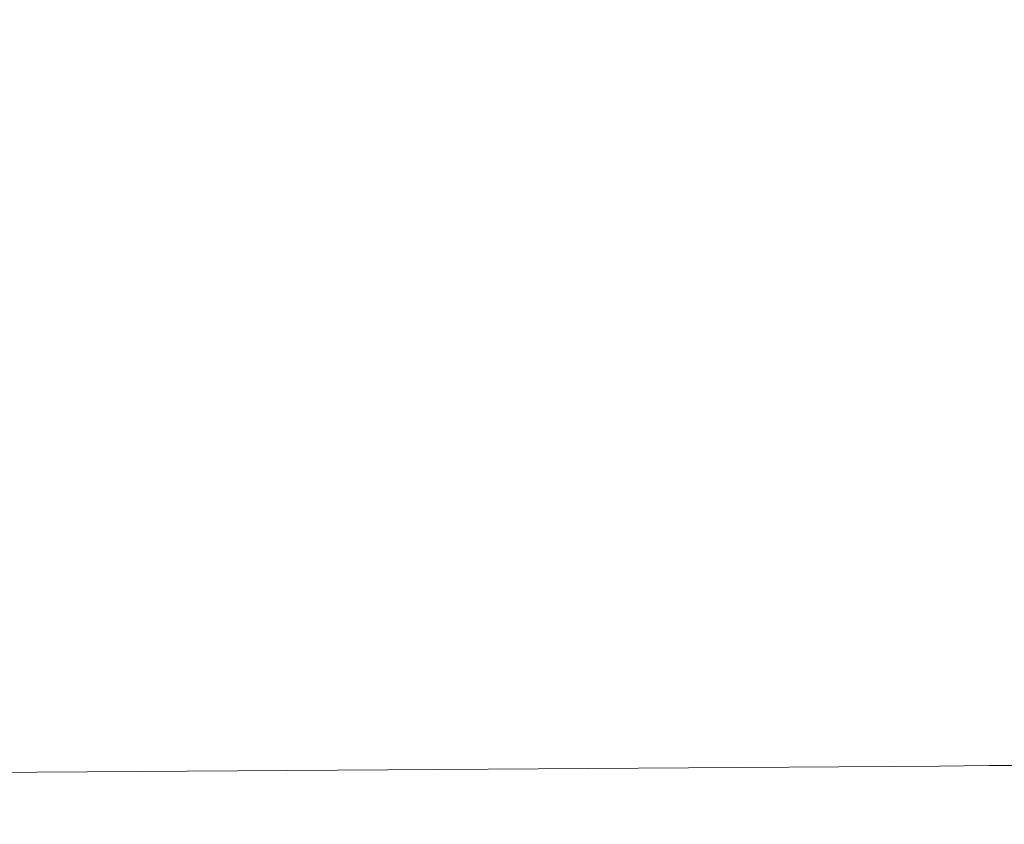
# Model space of a CAD drawing. Header units: millimetres. Extents: x 14831 to 16595, y 7520 to 8717.
# Tile 5 of 15: x 16188 to 16231, y 8277 to 8312. Entities that reach past the tile are written whole.
import ezdxf

# ---------------------------------------------------------------- set-up
doc = ezdxf.new("R2010")
doc.units = ezdxf.units.MM
doc.header["$MEASUREMENT"] = 0
doc.layers.add('图层7', color=4, linetype='Continuous', lineweight=15)

msp = doc.modelspace()

# ---------------------------------------------------------------- linework, layer by layer
at = {"layer": '图层7'}
for points, knots in [([(16329.755, 8280.087), (16309.693, 8279.945), (16293.351, 8279.805), (16230.042, 8279.284), (16183.084, 8278.944), (16042.273, 8278.346), (15948.486, 8278.509), (15845.104, 8280.136), (15835.322, 8280.307), (15815.755, 8280.667), (15805.97, 8280.855), (15776.603, 8281.383), (15757.009, 8281.688), (15728.003, 8281.848), (15718.62, 8281.855), (15690.439, 8281.69), (15671.609, 8281.335), (15647.185, 8280.386), (15641.644, 8280.134), (15630.574, 8279.585), (15625.042, 8279.291), (15608.471, 8278.436), (15597.455, 8277.901), (15579.179, 8277.431), (15571.886, 8277.356), (15556.615, 8277.574), (15548.645, 8277.905), (15536.151, 8278.906), (15531.588, 8279.375), (15521.922, 8280.625), (15516.818, 8281.444), (15506.632, 8283.356), (15501.552, 8284.449), (15486.343, 8288.074), (15476.244, 8290.951), (15448.829, 8299.557), (15431.556, 8305.847), (15414.246, 8312.074)], [188.494462, 188.494462, 188.494462, 188.494462, 237.466458, 237.466458, 378.219669, 378.219669, 659.726091, 659.726091, 689.155283, 689.155283, 718.584474, 718.584474, 777.442857, 777.442857, 805.549194, 805.549194, 861.761867, 861.761867, 878.228391, 878.228391, 894.694916, 894.694916, 927.627965, 927.627965, 949.636584, 949.636584, 973.944473, 973.944473, 988.019855, 988.019855, 1003.902391, 1003.902391, 1019.784928, 1019.784928, 1051.550001, 1051.550001, 1106.208313, 1106.208313, 1106.208313, 1106.208313]), ([(16329.196, 8276.036), (16159.066, 8274.642), (15933.741, 8272.99), (15669.457, 8280.248), (15524.72, 8267.371), (15449.628, 8295.094), (15412.892, 8308.31)], [194.673231, 194.673231, 194.673231, 194.673231, 677.587862, 869.976417, 990.48353, 1106.550033, 1106.550033, 1106.550033, 1106.550033]), ([(16329.737, 8272.086), (16309.756, 8271.945), (16293.453, 8271.805), (16230.228, 8271.285), (16183.308, 8270.945), (16042.6, 8270.346), (15948.859, 8270.507), (15845.586, 8272.127), (15835.887, 8272.295), (15816.498, 8272.652), (15806.808, 8272.838), (15777.738, 8273.363), (15758.363, 8273.67), (15729.026, 8273.848), (15719.076, 8273.858), (15689.206, 8273.682), (15669.265, 8273.286), (15644.025, 8272.238), (15638.771, 8271.986), (15628.243, 8271.452), (15622.971, 8271.172), (15607.141, 8270.363), (15596.57, 8269.866), (15578.783, 8269.426), (15571.563, 8269.358), (15555.735, 8269.588), (15547.131, 8269.962), (15534.084, 8271.072), (15529.619, 8271.55), (15517.933, 8273.099), (15510.747, 8274.359), (15496.472, 8277.359), (15489.38, 8279.1), (15468.217, 8284.867), (15454.259, 8289.435), (15430.736, 8297.616), (15421.124, 8301.098), (15411.538, 8304.547)], [188.454873, 188.454873, 188.454873, 188.454873, 237.304713, 237.304713, 377.908239, 377.908239, 659.115292, 659.115292, 688.26488, 688.26488, 717.414469, 717.414469, 775.713646, 775.713646, 805.615808, 805.615808, 865.420133, 865.420133, 881.123664, 881.123664, 896.827194, 896.827194, 928.234255, 928.234255, 949.708935, 949.708935, 975.390187, 975.390187, 988.791479, 988.791479, 1010.54776, 1010.54776, 1032.30404, 1032.30404, 1075.816602, 1075.816602, 1106.12141, 1106.12141, 1106.12141, 1106.12141])]:
    msp.add_open_spline(points, degree=3, knots=knots, dxfattribs=at)

doc.saveas('drawing.dxf')
